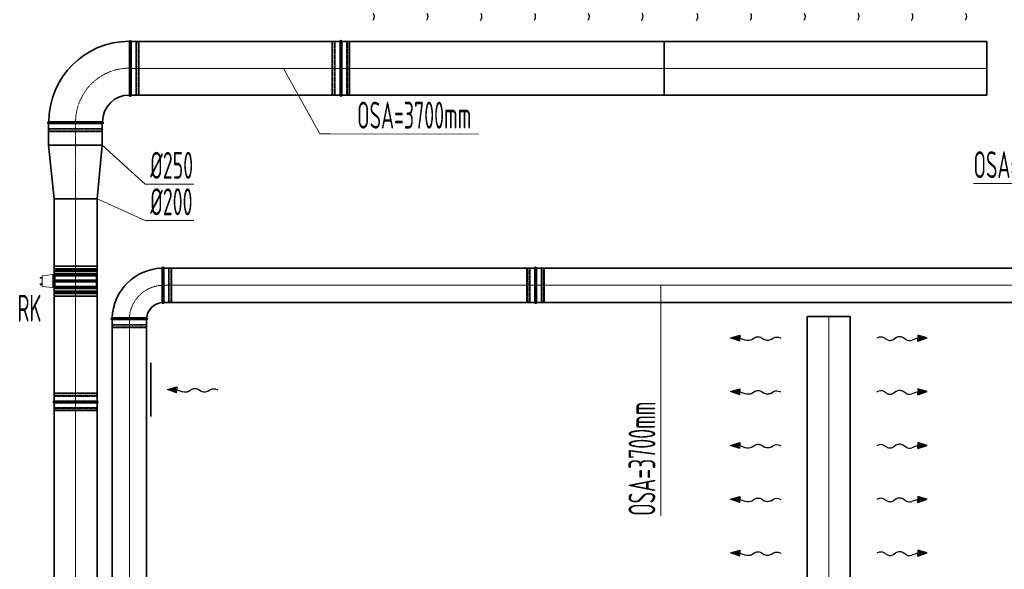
# Model space of a CAD drawing. Header units: millimetres. Extents: x -41335 to 3476, y 23470 to 47494.
# Tile 2 of 15: x -41335 to -36756, y 30901 to 33457. Entities that reach past the tile are written whole.
import ezdxf

# ---------------------------------------------------------------- set-up
doc = ezdxf.new("R2010")
doc.units = ezdxf.units.MM
doc.header["$LTSCALE"] = 0.03
doc.linetypes.add('ACAD_ISO02W100', pattern=[15, 12, -3])
doc.linetypes.add('ACAD_ISO10W100', pattern=[18, 12, -3, 0, -3])
for name, color, linetype, lineweight in [('VZT_01 SUP (PŘÍVOD) - OBRYS', 5, 'Continuous', 35), ('VZT_02 SUP (PŘÍVOD) - OSA', 5, 'ACAD_ISO10W100', 5), ('VZT_05 ETA (ODVOD) - OBRYS', 6, 'Continuous', 35), ('VZT_06 ETA (ODVOD) - OSA', 6, 'ACAD_ISO10W100', 5), ('VZT_40 REGULAČNÍ KLAPKY - OBRYS', 1, 'Continuous', 35), ('VZT_42 REGULAČNÍ KLAPKY - DETAIL', 8, 'Continuous', 5), ('VZT_KOTY - DIMENZE', 7, 'Continuous', 5), ('VZT_KOTY - POLOHA', 7, 'Continuous', 5), ('VZT_POPIS - OBECNE', 7, 'Continuous', 13)]:
    doc.layers.add(name, color=color, linetype=linetype, lineweight=lineweight)
for name, color, linetype, lineweight, plot in [('VZT_03 SUP (PŘÍVOD) - NETISK', 8, 'ACAD_ISO02W100', 5, False), ('VZT_07 ETA (ODVOD) - NETISK', 8, 'ACAD_ISO02W100', 5, False), ('VZT_43 REGULAČNÍ KLAPKY - NETISK', 8, 'ACAD_ISO02W100', 5, False)]:
    doc.layers.add(name, color=color, linetype=linetype, lineweight=lineweight, plot=plot)
doc.styles.add('VZT_POPIS', font='isocp.shx', dxfattribs={"width": 0.6, "height": 125})

# ---------------------------------------------------------------- blocks, each defined once
blk = doc.blocks.new('A$C6C573F1A')
at = {"layer": 'VZT_01 SUP (PŘÍVOD) - OBRYS'}
for p, q in [((24.6, 8), (-125.5, 8)), ((-124.5, 0), (124.5, 0))]:
    blk.add_line(p, q, dxfattribs=at)
for centre, start, end in [((-125.5, 4), 90, 270), ((124.5, 4), 270, 85.4188)]:
    blk.add_arc(centre, 4, start, end, dxfattribs=at)
blk.add_open_spline([(24.6, 8), (37.2, 8), (49.7, 8), (73.6, 8), (84.7, 8), (103.5, 8), (111.1, 8), (121.6, 8), (124.5, 8), (124.8, 8), (124.8, 8), (124.8, 8)], degree=3, knots=[157.533456, 157.533456, 157.533456, 157.533456, 195.393508, 195.393508, 234.551342, 234.551342, 273.721472, 273.721472, 312.806301, 312.806301, 315.294186, 315.294186, 315.294186, 315.294186], dxfattribs=at)
at = {"layer": 'VZT_03 SUP (PŘÍVOD) - NETISK', "ltscale": 0.4}
for p, q in [((-124.5, -22), (-124.5, 0)), ((123.5, -22), (123.5, 0)), ((-125.5, -26), (-125.5, -25.5)), ((-125.5, -33.5), (-125.5, -33)), ((-124.5, -38), (-124.5, -34)), ((123.5, -38), (-124.5, -38)), ((123.5, -22), (-123.5, -22)), ((-123.5, -25.5), (-123.5, -22)), ((124.5, -25.5), (-123.5, -25.5)), ((124.5, -26), (-123.5, -26)), ((-123.5, -33), (-123.5, -26)), ((124.5, -33), (-123.5, -33)), ((124.5, -33.5), (-123.5, -33.5)), ((-123.5, -34), (-123.5, -33.5)), ((123.5, -34), (-123.5, -34)), ((122.5, -25.5), (122.5, -22)), ((122.5, -33), (122.5, -26)), ((122.5, -34), (122.5, -33.5)), ((123.5, -38), (123.5, -34)), ((124.5, -26), (124.5, -25.5)), ((124.5, -33.5), (124.5, -33))]:
    blk.add_line(p, q, dxfattribs=at)

msp = doc.modelspace()

# ---------------------------------------------------------------- linework, layer by layer
for p, q in [((-39690.6, 33456.7), (-39692.5, 33453.6)), ((-39440.6, 33456.7), (-39442.5, 33453.6)), ((-39190.6, 33456.7), (-39192.5, 33453.6)), ((-38940.6, 33456.7), (-38942.5, 33453.6)), ((-38690.6, 33456.7), (-38692.5, 33453.6)), ((-38440.6, 33456.7), (-38442.5, 33453.6)), ((-38186.2, 33456.7), (-38188.1, 33453.6)), ((-37936.2, 33456.7), (-37938.1, 33453.6)), ((-37686.2, 33456.7), (-37688.1, 33453.6)), ((-37436.2, 33456.7), (-37438.1, 33453.6)), ((-37186.2, 33456.7), (-37188.1, 33453.6)), ((-36936.2, 33456.7), (-36938.1, 33453.6)), ((-37798.4, 31977.1), (-37795.3, 31975.3)), ((-37345.3, 31977.1), (-37348.4, 31975.3)), ((-40417, 31736.7), (-40413.9, 31734.8)), ((-37798.4, 31727.1), (-37795.3, 31725.3)), ((-37345.3, 31727.1), (-37348.4, 31725.3)), ((-37798.4, 31477.1), (-37795.3, 31475.3)), ((-37345.3, 31477.1), (-37348.4, 31475.3)), ((-37798.4, 31227.1), (-37795.3, 31225.3)), ((-37345.3, 31227.1), (-37348.4, 31225.3)), ((-37798.4, 30977.1), (-37795.3, 30975.3)), ((-37345.3, 30977.1), (-37348.4, 30975.3))]:
    msp.add_line(p, q)
at = {"color": 0, "lineweight": -2}
for p, q in [((-38028.9, 31977.1), (-37985.6, 31990.2)), ((-37986.2, 31962.3), (-38028.9, 31977.1)), ((-37986.2, 31962.3), (-37985.9, 31976.2)), ((-37985.6, 31990.2), (-37985.9, 31976.2)), ((-37985.9, 31976.2), (-37957.4, 31966.3)), ((-37931.9, 31968.3), (-37915.3, 31978.6)), ((-37884.4, 31977.9), (-37872.5, 31969.9)), ((-37841.5, 31969.2), (-37828.5, 31977.3)), ((-37302.1, 31969.2), (-37315.2, 31977.3)), ((-37259.3, 31977.9), (-37271.2, 31969.9)), ((-37211.7, 31968.3), (-37228.3, 31978.6)), ((-37157.7, 31976.2), (-37186.3, 31966.3)), ((-37114.7, 31977.1), (-37158, 31990.2)), ((-37158, 31990.2), (-37157.7, 31976.2)), ((-37157.4, 31962.3), (-37157.7, 31976.2)), ((-37157.4, 31962.3), (-37114.7, 31977.1)), ((-40647.5, 31736.7), (-40604.2, 31749.7)), ((-40604.8, 31721.8), (-40647.5, 31736.7)), ((-40604.8, 31721.8), (-40604.5, 31735.8)), ((-40604.2, 31749.7), (-40604.5, 31735.8)), ((-40604.5, 31735.8), (-40576, 31725.8)), ((-40550.5, 31727.9), (-40533.9, 31738.1)), ((-40503, 31737.5), (-40491.1, 31729.4)), ((-40460.1, 31728.8), (-40447.1, 31736.8)), ((-38028.9, 31727.1), (-37985.6, 31740.2)), ((-37985.6, 31740.2), (-37985.9, 31726.2)), ((-37114.7, 31727.1), (-37158, 31740.2)), ((-37158, 31740.2), (-37157.7, 31726.2)), ((-37986.2, 31712.3), (-38028.9, 31727.1)), ((-37986.2, 31712.3), (-37985.9, 31726.2)), ((-37985.9, 31726.2), (-37957.4, 31716.3)), ((-37931.9, 31718.3), (-37915.3, 31728.6)), ((-37884.4, 31727.9), (-37872.5, 31719.9)), ((-37841.5, 31719.2), (-37828.5, 31727.3)), ((-37302.1, 31719.2), (-37315.2, 31727.3)), ((-37259.3, 31727.9), (-37271.2, 31719.9)), ((-37211.7, 31718.3), (-37228.3, 31728.6)), ((-37157.7, 31726.2), (-37186.3, 31716.3)), ((-37157.4, 31712.3), (-37157.7, 31726.2)), ((-37157.4, 31712.3), (-37114.7, 31727.1)), ((-38028.9, 31477.1), (-37985.6, 31490.2)), ((-37986.2, 31462.3), (-38028.9, 31477.1)), ((-37986.2, 31462.3), (-37985.9, 31476.2)), ((-37985.6, 31490.2), (-37985.9, 31476.2)), ((-37985.9, 31476.2), (-37957.4, 31466.3)), ((-37931.9, 31468.3), (-37915.3, 31478.6)), ((-37884.4, 31477.9), (-37872.5, 31469.9)), ((-37841.5, 31469.2), (-37828.5, 31477.3)), ((-37302.1, 31469.2), (-37315.2, 31477.3)), ((-37259.3, 31477.9), (-37271.2, 31469.9)), ((-37211.7, 31468.3), (-37228.3, 31478.6)), ((-37157.7, 31476.2), (-37186.3, 31466.3)), ((-37114.7, 31477.1), (-37158, 31490.2)), ((-37158, 31490.2), (-37157.7, 31476.2)), ((-37157.4, 31462.3), (-37157.7, 31476.2)), ((-37157.4, 31462.3), (-37114.7, 31477.1)), ((-38028.9, 31227.1), (-37985.6, 31240.2)), ((-37985.6, 31240.2), (-37985.9, 31226.2)), ((-37114.7, 31227.1), (-37158, 31240.2)), ((-37158, 31240.2), (-37157.7, 31226.2)), ((-37986.2, 31212.3), (-38028.9, 31227.1)), ((-37986.2, 31212.3), (-37985.9, 31226.2)), ((-37985.9, 31226.2), (-37957.4, 31216.3)), ((-37931.9, 31218.3), (-37915.3, 31228.6)), ((-37884.4, 31227.9), (-37872.5, 31219.9)), ((-37841.5, 31219.2), (-37828.5, 31227.3)), ((-37302.1, 31219.2), (-37315.2, 31227.3)), ((-37259.3, 31227.9), (-37271.2, 31219.9)), ((-37211.7, 31218.3), (-37228.3, 31228.6)), ((-37157.7, 31226.2), (-37186.3, 31216.3)), ((-37157.4, 31212.3), (-37157.7, 31226.2)), ((-37157.4, 31212.3), (-37114.7, 31227.1)), ((-38028.9, 30977.1), (-37985.6, 30990.2)), ((-37986.2, 30962.3), (-38028.9, 30977.1)), ((-37986.2, 30962.3), (-37985.9, 30976.2)), ((-37985.6, 30990.2), (-37985.9, 30976.2)), ((-37985.9, 30976.2), (-37957.4, 30966.3)), ((-37931.9, 30968.3), (-37915.3, 30978.6)), ((-37884.4, 30977.9), (-37872.5, 30969.9)), ((-37841.5, 30969.2), (-37828.5, 30977.3)), ((-37302.1, 30969.2), (-37315.2, 30977.3)), ((-37259.3, 30977.9), (-37271.2, 30969.9)), ((-37211.7, 30968.3), (-37228.3, 30978.6)), ((-37157.7, 30976.2), (-37186.3, 30966.3)), ((-37114.7, 30977.1), (-37158, 30990.2)), ((-37158, 30990.2), (-37157.7, 30976.2)), ((-37157.4, 30962.3), (-37157.7, 30976.2)), ((-37157.4, 30962.3), (-37114.7, 30977.1))]:
    msp.add_line(p, q, dxfattribs=at)
at = {"color": 0, "lineweight": -2, "extrusion": (0, 0, -1)}
for centre, major_axis, start_param, end_param in [((-39700.2, 33471.6), (0.5, 21.5), 0.766537, 2.320574), ((-39450.2, 33471.6), (0.5, 21.5), 0.766537, 2.320574), ((-39200.2, 33471.6), (0.5, 21.5), 0.766537, 2.320574), ((-38950.2, 33471.6), (0.5, 21.5), 0.766537, 2.320574), ((-38700.2, 33471.6), (0.5, 21.5), 0.766537, 2.320574), ((-38450.2, 33471.6), (0.5, 21.5), 0.766537, 2.320574), ((-38195.7, 33471.6), (0.5, 21.5), 0.766537, 2.320574), ((-37945.7, 33471.6), (0.5, 21.5), 0.766537, 2.320574), ((-37695.7, 33471.6), (0.5, 21.5), 0.766537, 2.320574), ((-37445.7, 33471.6), (0.5, 21.5), 0.766537, 2.320574), ((-37195.7, 33471.6), (0.5, 21.5), 0.766537, 2.320574), ((-36945.7, 33471.6), (0.5, 21.5), 0.766537, 2.320574), ((-37947.2, 31978), (-21.5, 0.5), 3.908129, 5.191299), ((-37900.1, 31968.9), (-21.5, 0.5), 0.766537, 2.375056), ((-37856.8, 31978.9), (-21.5, 0.5), 3.908129, 5.516649), ((-37813.2, 31967.6), (-21.5, 0.5), 0.766537, 2.320574), ((-40518.7, 31728.5), (-21.5, 0.5), 0.766537, 2.375056), ((-40431.8, 31727.2), (-21.5, 0.5), 0.766537, 2.320574), ((-37900.1, 31718.9), (-21.5, 0.5), 0.766537, 2.375056), ((-40565.8, 31737.5), (-21.5, 0.5), 3.908129, 5.191299), ((-40475.4, 31738.4), (-21.5, 0.5), 3.908129, 5.516649), ((-37947.2, 31728), (-21.5, 0.5), 3.908129, 5.191299), ((-37856.8, 31728.9), (-21.5, 0.5), 3.908129, 5.516649), ((-37813.2, 31717.6), (-21.5, 0.5), 0.766537, 2.320574), ((-37947.2, 31478), (-21.5, 0.5), 3.908129, 5.191299), ((-37900.1, 31468.9), (-21.5, 0.5), 0.766537, 2.375056), ((-37856.8, 31478.9), (-21.5, 0.5), 3.908129, 5.516649), ((-37813.2, 31467.6), (-21.5, 0.5), 0.766537, 2.320574), ((-37900.1, 31218.9), (-21.5, 0.5), 0.766537, 2.375056), ((-37813.2, 31217.6), (-21.5, 0.5), 0.766537, 2.320574), ((-37947.2, 31228), (-21.5, 0.5), 3.908129, 5.191299), ((-37856.8, 31228.9), (-21.5, 0.5), 3.908129, 5.516649), ((-37947.2, 30978), (-21.5, 0.5), 3.908129, 5.191299), ((-37900.1, 30968.9), (-21.5, 0.5), 0.766537, 2.375056), ((-37856.8, 30978.9), (-21.5, 0.5), 3.908129, 5.516649), ((-37813.2, 30967.6), (-21.5, 0.5), 0.766537, 2.320574)]:
    msp.add_ellipse(centre, major_axis=major_axis, ratio=0.625, start_param=start_param, end_param=end_param, dxfattribs=at)
at = {"color": 0, "lineweight": -2}
for centre, start_param, end_param in [((-37330.4, 31967.6), 0.766537, 2.320574), ((-37286.8, 31978.9), 3.908129, 5.516649), ((-37243.6, 31968.9), 0.766537, 2.375056), ((-37196.4, 31978), 3.908129, 5.191299), ((-37243.6, 31718.9), 0.766537, 2.375056), ((-37330.4, 31717.6), 0.766537, 2.320574), ((-37286.8, 31728.9), 3.908129, 5.516649), ((-37196.4, 31728), 3.908129, 5.191299), ((-37330.4, 31467.6), 0.766537, 2.320574), ((-37286.8, 31478.9), 3.908129, 5.516649), ((-37243.6, 31468.9), 0.766537, 2.375056), ((-37196.4, 31478), 3.908129, 5.191299), ((-37330.4, 31217.6), 0.766537, 2.320574), ((-37243.6, 31218.9), 0.766537, 2.375056), ((-37286.8, 31228.9), 3.908129, 5.516649), ((-37196.4, 31228), 3.908129, 5.191299), ((-37330.4, 30967.6), 0.766537, 2.320574), ((-37286.8, 30978.9), 3.908129, 5.516649), ((-37243.6, 30968.9), 0.766537, 2.375056), ((-37196.4, 30978), 3.908129, 5.191299)]:
    msp.add_ellipse(centre, major_axis=(21.5, 0.5), ratio=0.625, start_param=start_param, end_param=end_param, dxfattribs=at)
for points in [[(-37986.2, 31962.3), (-37985.6, 31990.2), (-38028.9, 31977.1)], [(-37157.4, 31962.3), (-37158, 31990.2), (-37114.7, 31977.1)], [(-40604.8, 31721.8), (-40604.2, 31749.7), (-40647.5, 31736.7)], [(-37986.2, 31712.3), (-37985.6, 31740.2), (-38028.9, 31727.1)], [(-37157.4, 31712.3), (-37158, 31740.2), (-37114.7, 31727.1)], [(-37986.2, 31462.3), (-37985.6, 31490.2), (-38028.9, 31477.1)], [(-37157.4, 31462.3), (-37158, 31490.2), (-37114.7, 31477.1)], [(-37986.2, 31212.3), (-37985.6, 31240.2), (-38028.9, 31227.1)], [(-37157.4, 31212.3), (-37158, 31240.2), (-37114.7, 31227.1)], [(-37986.2, 30962.3), (-37985.6, 30990.2), (-38028.9, 30977.1)], [(-37157.4, 30962.3), (-37158, 30990.2), (-37114.7, 30977.1)]]:
    msp.add_solid(points, dxfattribs=at)
at = {"layer": 'VZT_01 SUP (PŘÍVOD) - OBRYS', "lineweight": 35, "ltscale": 0.03}
for p, q in [((-40824.7, 33106.3), (-40824.7, 33356.3)), ((-41200.3, 32873.3), (-41200.3, 32973.3)), ((-41200.3, 32973.3), (-41199.3, 32973.3)), ((-40949.7, 32981.3), (-41199.7, 32981.3)), ((-40951.3, 32973.3), (-40952.3, 32973.3)), ((-40951.3, 32873.3), (-40951.3, 32973.3)), ((-41200.3, 32873.3), (-40951.3, 32873.3)), ((-41174.8, 32623.3), (-41200.3, 32873.3)), ((-40974.8, 32623.3), (-40951.3, 32873.3)), ((-41174.8, 32623.3), (-40974.8, 32623.3))]:
    msp.add_line(p, q, dxfattribs=at)
at = {"layer": 'VZT_01 SUP (PŘÍVOD) - OBRYS'}
for p, q in [((-39844.8, 33354.7), (-39844.8, 33105.7)), ((-39836.8, 33354.7), (-39836.8, 33105.7)), ((-38336.8, 33105.2), (-38336.8, 33355.2)), ((-36836.8, 33105.2), (-36836.8, 33355.2)), ((-37471.8, 32076.5), (-37671.8, 32076.5)), ((-41174.8, 31683.2), (-40974.8, 31683.2)), ((-41174.8, 31675.2), (-40974.8, 31675.2))]:
    msp.add_line(p, q, dxfattribs=at)
for points in [[(-39844.8, 33355.2), (-40816.7, 33355.2)], [(-36836.8, 33355.2), (-39836.8, 33355.2)], [(-39844.8, 33105.2), (-40816.7, 33105.2)], [(-36836.8, 33105.2), (-39836.8, 33105.2)], [(-41174.8, 32623.3), (-41174.8, 31683.2)], [(-41174.8, 32623.3), (-41174.8, 31683.2)], [(-40974.8, 32623.3), (-40974.8, 31683.2)], [(-40974.8, 32623.3), (-40974.8, 31683.2)], [(-37671.8, 32076.5), (-37671.8, 29076.5)], [(-37471.8, 32076.5), (-37471.8, 29076.5)], [(-41174.8, 31675.2), (-41174.8, 28675.2)], [(-40974.8, 31675.2), (-40974.8, 28675.2)]]:
    msp.add_lwpolyline(points, dxfattribs=at)
at = {"layer": 'VZT_01 SUP (PŘÍVOD) - OBRYS', "lineweight": 35, "ltscale": 0.03}
for radius in [375, 125]:
    msp.add_arc((-40824.7, 32981.3), radius, 90, 180, dxfattribs=at)
at = {"layer": 'VZT_01 SUP (PŘÍVOD) - OBRYS'}
for centre, start, end in [((-39840.8, 33355.7), 0, 180), ((-39840.8, 33105.7), 180, 0), ((-41174.8, 31679.2), 90, 270), ((-40974.8, 31679.2), 270, 90)]:
    msp.add_arc(centre, 4, start, end, dxfattribs=at)
at = {"layer": 'VZT_02 SUP (PŘÍVOD) - OSA', "ltscale": 0.3}
msp.add_line((-41074.8, 32981.3), (-41074.8, 32623.3), dxfattribs=at)
at = {"layer": 'VZT_02 SUP (PŘÍVOD) - OSA', "ltscale": 5}
for points in [[(-40816.7, 33230.2), (-39844.8, 33230.2)], [(-39836.8, 33230.2), (-36836.8, 33230.2)], [(-41074.8, 31683.2), (-41074.8, 32623.3)], [(-41074.8, 31683.2), (-41074.8, 32623.3)], [(-37571.8, 29076.5), (-37571.8, 32076.5)], [(-41074.8, 28675.2), (-41074.8, 31675.2)]]:
    msp.add_lwpolyline(points, dxfattribs=at)
at = {"layer": 'VZT_02 SUP (PŘÍVOD) - OSA', "elevation": 0}
for points in [[(-39836.8, 33230.2), (-39844.8, 33230.2)], [(-41074.8, 31683.2), (-41074.8, 31675.2)]]:
    msp.add_lwpolyline(points, dxfattribs=at)
at = {"layer": 'VZT_02 SUP (PŘÍVOD) - OSA', "ltscale": 0.3}
msp.add_arc((-40824.7, 32981.3), 250, 90, 180, dxfattribs=at)
at = {"layer": 'VZT_03 SUP (PŘÍVOD) - NETISK', "ltscale": 0.4}
for p, q in [((-39882.8, 33354.7), (-39882.8, 33106.7)), ((-39878.8, 33354.7), (-39882.8, 33354.7)), ((-39878.8, 33353.7), (-39878.8, 33106.7)), ((-39878.3, 33353.7), (-39878.8, 33353.7)), ((-39877.8, 33355.7), (-39878.3, 33355.7)), ((-39878.3, 33353.7), (-39878.3, 33105.7)), ((-39877.8, 33353.7), (-39877.8, 33105.7)), ((-39870.8, 33353.7), (-39877.8, 33353.7)), ((-39870.3, 33355.7), (-39870.8, 33355.7)), ((-39870.8, 33353.7), (-39870.8, 33105.7)), ((-39870.3, 33353.7), (-39870.3, 33105.7)), ((-39866.8, 33353.7), (-39870.3, 33353.7)), ((-39844.8, 33354.7), (-39866.8, 33354.7)), ((-39866.8, 33353.7), (-39866.8, 33106.7)), ((-39814.8, 33354.7), (-39836.8, 33354.7)), ((-39814.8, 33353.7), (-39814.8, 33106.7)), ((-39811.3, 33353.7), (-39814.8, 33353.7)), ((-39810.8, 33355.7), (-39811.3, 33355.7)), ((-39811.3, 33353.7), (-39811.3, 33105.7)), ((-39810.8, 33353.7), (-39810.8, 33105.7)), ((-39803.8, 33353.7), (-39810.8, 33353.7)), ((-39803.3, 33355.7), (-39803.8, 33355.7)), ((-39803.8, 33353.7), (-39803.8, 33105.7)), ((-39803.3, 33353.7), (-39803.3, 33105.7)), ((-39802.8, 33353.7), (-39803.3, 33353.7)), ((-39798.8, 33354.7), (-39802.8, 33354.7)), ((-39802.8, 33353.7), (-39802.8, 33106.7)), ((-39798.8, 33354.7), (-39798.8, 33106.7)), ((-39878.8, 33106.7), (-39882.8, 33106.7)), ((-39878.3, 33107.7), (-39878.8, 33107.7)), ((-39870.8, 33107.7), (-39877.8, 33107.7)), ((-39866.8, 33107.7), (-39870.3, 33107.7)), ((-39844.8, 33106.7), (-39866.8, 33106.7)), ((-39814.8, 33106.7), (-39836.8, 33106.7)), ((-39811.3, 33107.7), (-39814.8, 33107.7)), ((-39803.8, 33107.7), (-39810.8, 33107.7)), ((-39802.8, 33107.7), (-39803.3, 33107.7)), ((-39798.8, 33106.7), (-39802.8, 33106.7)), ((-39877.8, 33105.7), (-39878.3, 33105.7)), ((-39870.3, 33105.7), (-39870.8, 33105.7)), ((-39810.8, 33105.7), (-39811.3, 33105.7)), ((-39803.3, 33105.7), (-39803.8, 33105.7)), ((-41174.8, 31716.7), (-40974.8, 31716.7)), ((-41174.8, 31716.7), (-41174.8, 31716.2)), ((-41174.8, 31716.2), (-40974.8, 31716.2)), ((-41174.8, 31709.2), (-40974.8, 31709.2)), ((-41174.8, 31709.2), (-41174.8, 31708.7)), ((-41174.8, 31708.7), (-40974.8, 31708.7)), ((-41173.8, 31721.2), (-40975.8, 31721.2)), ((-41173.8, 31721.2), (-41173.8, 31717.2)), ((-41173.8, 31717.2), (-40975.8, 31717.2)), ((-41173.8, 31705.2), (-40975.8, 31705.2)), ((-41173.8, 31705.2), (-41173.8, 31683.2)), ((-41172.8, 31717.2), (-41172.8, 31716.7)), ((-41172.8, 31716.2), (-41172.8, 31709.2)), ((-41172.8, 31708.7), (-41172.8, 31705.2)), ((-40976.8, 31717.2), (-40976.8, 31716.7)), ((-40976.8, 31716.2), (-40976.8, 31709.2)), ((-40976.8, 31708.7), (-40976.8, 31705.2)), ((-40975.8, 31721.2), (-40975.8, 31717.2)), ((-40975.8, 31705.2), (-40975.8, 31683.2)), ((-40974.8, 31716.7), (-40974.8, 31716.2)), ((-40974.8, 31709.2), (-40974.8, 31708.7)), ((-41174.8, 31649.7), (-40974.8, 31649.7)), ((-41174.8, 31649.7), (-41174.8, 31649.2)), ((-41174.8, 31649.2), (-40974.8, 31649.2)), ((-41174.8, 31642.2), (-40974.8, 31642.2)), ((-41174.8, 31642.2), (-41174.8, 31641.7)), ((-41174.8, 31641.7), (-40974.8, 31641.7)), ((-41173.8, 31675.2), (-41173.8, 31653.2)), ((-41173.8, 31653.2), (-40975.8, 31653.2)), ((-41173.8, 31641.2), (-40975.8, 31641.2)), ((-41173.8, 31641.2), (-41173.8, 31637.2)), ((-41172.8, 31653.2), (-41172.8, 31649.7)), ((-41172.8, 31649.2), (-41172.8, 31642.2)), ((-41172.8, 31641.7), (-41172.8, 31641.2)), ((-40976.8, 31653.2), (-40976.8, 31649.7)), ((-40976.8, 31649.2), (-40976.8, 31642.2)), ((-40976.8, 31641.7), (-40976.8, 31641.2)), ((-40975.8, 31675.2), (-40975.8, 31653.2)), ((-40975.8, 31641.2), (-40975.8, 31637.2)), ((-40974.8, 31649.7), (-40974.8, 31649.2)), ((-40974.8, 31642.2), (-40974.8, 31641.7)), ((-41173.8, 31637.2), (-40975.8, 31637.2))]:
    msp.add_line(p, q, dxfattribs=at)
at = {"layer": 'VZT_05 ETA (ODVOD) - OBRYS'}
for p, q in [((-40672.8, 32221.8), (-40672.8, 32301.9)), ((-40664.8, 32141.9), (-40664.8, 32301.9)), ((-38939.3, 32141.9), (-38939.3, 32301.9)), ((-38931.3, 32141.9), (-38931.3, 32301.9)), ((-40824.7, 32069.9), (-40904.8, 32069.9)), ((-40904.8, 32061.9), (-40744.8, 32061.9)), ((-40724.8, 31861.7), (-40724.8, 31611.7))]:
    msp.add_line(p, q, dxfattribs=at)
for points in [[(-38939.3, 32301.9), (-40664.8, 32301.9)], [(-35931.3, 32301.9), (-38931.3, 32301.9)], [(-38939.3, 32141.9), (-40664.8, 32141.9)], [(-35931.3, 32141.9), (-38931.3, 32141.9)], [(-40904.8, 29061.9), (-40904.8, 32061.9)], [(-40744.8, 29061.9), (-40744.8, 32061.9)]]:
    msp.add_lwpolyline(points, dxfattribs=at)
for centre, radius, start, end in [((-40664.8, 32061.9), 240, 91.9102, 178.0898), ((-40668.8, 32301.9), 4, 0, 180), ((-38935.3, 32301.9), 4, 0, 180), ((-40664.8, 32061.9), 80, 95.7248, 174.2752), ((-40668.8, 32141.9), 4, 185.7248, 0), ((-38935.3, 32141.9), 4, 180, 0), ((-40904.8, 32065.9), 4, 90, 270), ((-40744.8, 32065.9), 4, 270, 84.2752)]:
    msp.add_arc(centre, radius, start, end, dxfattribs=at)
for points, knots in [([(-40672.8, 32141.5), (-40672.8, 32141.5), (-40672.8, 32143.3), (-40672.8, 32150.4), (-40672.8, 32156), (-40672.8, 32170.2), (-40672.8, 32178.8), (-40672.8, 32197.8), (-40672.8, 32208), (-40672.8, 32219.6), (-40672.8, 32220.7), (-40672.8, 32221.8)], [252.303842, 252.303842, 252.303842, 252.303842, 281.459213, 281.459213, 312.599223, 312.599223, 343.921708, 343.921708, 375.291286, 375.291286, 378.595621, 378.595621, 378.595621, 378.595621]), ([(-40824.7, 32069.9), (-40814.6, 32069.9), (-40804.6, 32069.9), (-40785.5, 32069.9), (-40776.6, 32069.9), (-40761.5, 32069.9), (-40755.4, 32069.9), (-40747, 32069.9), (-40744.7, 32069.9), (-40744.4, 32069.9), (-40744.4, 32069.9), (-40744.4, 32069.9)], [126.0101, 126.0101, 126.0101, 126.0101, 156.346991, 156.346991, 187.715318, 187.715318, 219.098612, 219.098612, 250.374979, 250.374979, 252.303842, 252.303842, 252.303842, 252.303842])]:
    msp.add_open_spline(points, degree=3, knots=knots, dxfattribs=at)
at = {"layer": 'VZT_06 ETA (ODVOD) - OSA', "ltscale": 0.3}
msp.add_lwpolyline([(-40664.8, 32221.9), (-40664.8, 32221.9, 0.414214), (-40824.8, 32061.9), (-40824.8, 32061.9)], format="xyb", dxfattribs=at)
at = {"layer": 'VZT_06 ETA (ODVOD) - OSA', "ltscale": 5}
for points in [[(-40664.8, 32221.9), (-38939.3, 32221.9)], [(-38931.3, 32221.9), (-35931.3, 32221.9)], [(-40824.8, 32061.9), (-40824.8, 29061.9)]]:
    msp.add_lwpolyline(points, dxfattribs=at)
at = {"layer": 'VZT_06 ETA (ODVOD) - OSA'}
msp.add_lwpolyline([(-38931.3, 32221.9), (-38939.3, 32221.9)], dxfattribs=at)
at = {"layer": 'VZT_07 ETA (ODVOD) - NETISK', "ltscale": 0.4}
for p, q in [((-40664.8, 32300.9), (-40642.8, 32300.9)), ((-40642.8, 32142.9), (-40642.8, 32300.9)), ((-40642.8, 32299.9), (-40639.3, 32299.9)), ((-40639.3, 32141.9), (-40639.3, 32301.9)), ((-40639.3, 32301.9), (-40638.8, 32301.9)), ((-40638.8, 32141.9), (-40638.8, 32301.9)), ((-40638.8, 32299.9), (-40631.8, 32299.9)), ((-40631.8, 32141.9), (-40631.8, 32301.9)), ((-40631.8, 32301.9), (-40631.3, 32301.9)), ((-40631.3, 32141.9), (-40631.3, 32301.9)), ((-40631.3, 32299.9), (-40630.8, 32299.9)), ((-40630.8, 32142.9), (-40630.8, 32300.9)), ((-40630.8, 32300.9), (-40626.8, 32300.9)), ((-40626.8, 32142.9), (-40626.8, 32300.9)), ((-38977.3, 32142.9), (-38977.3, 32300.9)), ((-38977.3, 32300.9), (-38973.3, 32300.9)), ((-38973.3, 32142.9), (-38973.3, 32300.9)), ((-38973.3, 32299.9), (-38972.8, 32299.9)), ((-38972.8, 32141.9), (-38972.8, 32301.9)), ((-38972.8, 32301.9), (-38972.3, 32301.9)), ((-38972.3, 32141.9), (-38972.3, 32301.9)), ((-38972.3, 32299.9), (-38965.3, 32299.9)), ((-38965.3, 32141.9), (-38965.3, 32301.9)), ((-38965.3, 32301.9), (-38964.8, 32301.9)), ((-38964.8, 32141.9), (-38964.8, 32301.9)), ((-38964.8, 32299.9), (-38961.3, 32299.9)), ((-38961.3, 32142.9), (-38961.3, 32300.9)), ((-38961.3, 32300.9), (-38939.3, 32300.9)), ((-38931.3, 32300.9), (-38909.3, 32300.9)), ((-38909.3, 32142.9), (-38909.3, 32300.9)), ((-38909.3, 32299.9), (-38905.8, 32299.9)), ((-38905.8, 32141.9), (-38905.8, 32301.9)), ((-38905.8, 32301.9), (-38905.3, 32301.9)), ((-38905.3, 32141.9), (-38905.3, 32301.9)), ((-38905.3, 32299.9), (-38898.3, 32299.9)), ((-38898.3, 32141.9), (-38898.3, 32301.9)), ((-38898.3, 32301.9), (-38897.8, 32301.9)), ((-38897.8, 32141.9), (-38897.8, 32301.9)), ((-38897.8, 32299.9), (-38897.3, 32299.9)), ((-38897.3, 32142.9), (-38897.3, 32300.9)), ((-38897.3, 32300.9), (-38893.3, 32300.9)), ((-38893.3, 32142.9), (-38893.3, 32300.9)), ((-40664.8, 32142.9), (-40642.8, 32142.9)), ((-40642.8, 32143.9), (-40639.3, 32143.9)), ((-40639.3, 32141.9), (-40638.8, 32141.9)), ((-40638.8, 32143.9), (-40631.8, 32143.9)), ((-40631.8, 32141.9), (-40631.3, 32141.9)), ((-40631.3, 32143.9), (-40630.8, 32143.9)), ((-40630.8, 32142.9), (-40626.8, 32142.9)), ((-38977.3, 32142.9), (-38973.3, 32142.9)), ((-38973.3, 32143.9), (-38972.8, 32143.9)), ((-38972.8, 32141.9), (-38972.3, 32141.9)), ((-38972.3, 32143.9), (-38965.3, 32143.9)), ((-38965.3, 32141.9), (-38964.8, 32141.9)), ((-38964.8, 32143.9), (-38961.3, 32143.9)), ((-38961.3, 32142.9), (-38939.3, 32142.9)), ((-38931.3, 32142.9), (-38909.3, 32142.9)), ((-38909.3, 32143.9), (-38905.8, 32143.9)), ((-38905.8, 32141.9), (-38905.3, 32141.9)), ((-38905.3, 32143.9), (-38898.3, 32143.9)), ((-38898.3, 32141.9), (-38897.8, 32141.9)), ((-38897.8, 32143.9), (-38897.3, 32143.9)), ((-38897.3, 32142.9), (-38893.3, 32142.9)), ((-40903.8, 32039.9), (-40903.8, 32061.9)), ((-40745.8, 32039.9), (-40745.8, 32061.9)), ((-40744.8, 32036.4), (-40904.8, 32036.4)), ((-40904.8, 32035.9), (-40904.8, 32036.4)), ((-40744.8, 32035.9), (-40904.8, 32035.9)), ((-40744.8, 32028.9), (-40904.8, 32028.9)), ((-40904.8, 32028.4), (-40904.8, 32028.9)), ((-40744.8, 32028.4), (-40904.8, 32028.4)), ((-40745.8, 32039.9), (-40903.8, 32039.9)), ((-40745.8, 32027.9), (-40903.8, 32027.9)), ((-40903.8, 32023.9), (-40903.8, 32027.9)), ((-40745.8, 32023.9), (-40903.8, 32023.9)), ((-40902.8, 32036.4), (-40902.8, 32039.9)), ((-40902.8, 32028.9), (-40902.8, 32035.9)), ((-40902.8, 32027.9), (-40902.8, 32028.4)), ((-40746.8, 32036.4), (-40746.8, 32039.9)), ((-40746.8, 32028.9), (-40746.8, 32035.9)), ((-40746.8, 32027.9), (-40746.8, 32028.4)), ((-40745.8, 32023.9), (-40745.8, 32027.9)), ((-40744.8, 32035.9), (-40744.8, 32036.4)), ((-40744.8, 32028.4), (-40744.8, 32028.9))]:
    msp.add_line(p, q, dxfattribs=at)
at = {"layer": 'VZT_40 REGULAČNÍ KLAPKY - OBRYS'}
for p, q in [((-41174.3, 32276.2), (-41175.8, 32273.2)), ((-41175.8, 32269.2), (-41175.8, 32273.2)), ((-41175.8, 32273.2), (-40973.8, 32273.2)), ((-41171.8, 32266.2), (-41175.8, 32269.2)), ((-41175.8, 32269.2), (-40973.8, 32269.2)), ((-41171.8, 32245.2), (-41174.8, 32243.2)), ((-41174.8, 32243.2), (-41174.8, 32239.2)), ((-40974.8, 32243.2), (-41174.8, 32243.2)), ((-40974.8, 32239.2), (-41174.8, 32239.2)), ((-41171.8, 32237.2), (-41174.8, 32239.2)), ((-40975.3, 32276.2), (-41174.3, 32276.2)), ((-41171.8, 32245.2), (-41171.8, 32266.2)), ((-41171.8, 32266.2), (-40977.8, 32266.2)), ((-40977.8, 32245.2), (-41171.8, 32245.2)), ((-41171.8, 32237.2), (-40977.8, 32237.2)), ((-41171.8, 32237.2), (-41171.8, 32216.2)), ((-40977.8, 32266.2), (-40973.8, 32269.2)), ((-40977.8, 32245.2), (-40977.8, 32266.2)), ((-40977.8, 32245.2), (-40974.8, 32243.2)), ((-40977.8, 32237.2), (-40974.8, 32239.2)), ((-40977.8, 32237.2), (-40977.8, 32216.2)), ((-40975.3, 32276.2), (-40973.8, 32273.2)), ((-40974.8, 32243.2), (-40974.8, 32239.2)), ((-40973.8, 32269.2), (-40973.8, 32273.2)), ((-41171.8, 32216.2), (-41175.8, 32213.2)), ((-40973.8, 32213.2), (-41175.8, 32213.2)), ((-41175.8, 32213.2), (-41175.8, 32209.2)), ((-40973.8, 32209.2), (-41175.8, 32209.2)), ((-41174.3, 32206.2), (-41175.8, 32209.2)), ((-41174.3, 32206.2), (-40975.3, 32206.2)), ((-40977.8, 32216.2), (-41171.8, 32216.2)), ((-40977.8, 32216.2), (-40973.8, 32213.2)), ((-40975.3, 32206.2), (-40973.8, 32209.2)), ((-40973.8, 32213.2), (-40973.8, 32209.2))]:
    msp.add_line(p, q, dxfattribs=at)
at = {"layer": 'VZT_42 REGULAČNÍ KLAPKY - DETAIL'}
for p, q in [((-41230.3, 32258.4), (-41239.9, 32258.2)), ((-41239.9, 32254.2), (-41239.9, 32258.2)), ((-41230.3, 32253.9), (-41239.9, 32254.2)), ((-41180.3, 32271.2), (-41230.3, 32266.2)), ((-41230.3, 32216.2), (-41230.3, 32266.2)), ((-41180.3, 32211.2), (-41180.3, 32271.2)), ((-41179.9, 32259.7), (-41180.3, 32259.7)), ((-41179.9, 32252.7), (-41180.3, 32252.7)), ((-41179.9, 32252.7), (-41179.9, 32259.7)), ((-41179.8, 32261.2), (-41179.8, 32221.2)), ((-41175.8, 32261.2), (-41179.8, 32261.2)), ((-41175.8, 32221.2), (-41175.8, 32261.2)), ((-41230.3, 32228.4), (-41239.9, 32228.2)), ((-41239.9, 32224.2), (-41239.9, 32228.2)), ((-41230.3, 32223.9), (-41239.9, 32224.2)), ((-41180.3, 32211.2), (-41230.3, 32216.2)), ((-41179.9, 32229.7), (-41180.3, 32229.7)), ((-41179.9, 32222.7), (-41180.3, 32222.7)), ((-41179.9, 32222.7), (-41179.9, 32229.7)), ((-41179.8, 32221.2), (-41175.8, 32221.2))]:
    msp.add_line(p, q, dxfattribs=at)
at = {"layer": 'VZT_43 REGULAČNÍ KLAPKY - NETISK'}
for p, q in [((-41171.8, 32295.2), (-41177.8, 32294.2)), ((-41171.8, 32293.2), (-41177.8, 32294.2)), ((-41177.8, 32294.2), (-40971.8, 32294.2)), ((-41173.3, 32312.2), (-41174.3, 32309.2)), ((-41174.3, 32300.2), (-41174.3, 32309.2)), ((-41174.3, 32309.2), (-40975.3, 32309.2)), ((-41171.8, 32298.2), (-41174.3, 32300.2)), ((-41174.3, 32300.2), (-40975.3, 32300.2)), ((-41171.8, 32288.2), (-41174.3, 32286.2)), ((-41174.3, 32276.2), (-41174.3, 32286.2)), ((-41174.3, 32286.2), (-40975.3, 32286.2)), ((-40976.3, 32312.2), (-41173.3, 32312.2)), ((-41171.8, 32295.2), (-41171.8, 32298.2)), ((-41171.8, 32298.2), (-40977.8, 32298.2)), ((-40977.8, 32295.2), (-41171.8, 32295.2)), ((-41171.8, 32293.2), (-40977.8, 32293.2)), ((-41171.8, 32288.2), (-41171.8, 32293.2)), ((-40977.8, 32288.2), (-41171.8, 32288.2)), ((-40977.8, 32298.2), (-40975.3, 32300.2)), ((-40977.8, 32295.2), (-40977.8, 32298.2)), ((-40977.8, 32295.2), (-40971.8, 32294.2)), ((-40977.8, 32293.2), (-40971.8, 32294.2)), ((-40977.8, 32288.2), (-40977.8, 32293.2)), ((-40977.8, 32288.2), (-40975.3, 32286.2)), ((-40976.3, 32312.2), (-40975.3, 32309.2)), ((-40975.3, 32300.2), (-40975.3, 32309.2)), ((-40975.3, 32276.2), (-40975.3, 32286.2)), ((-41174.3, 32206.2), (-41174.3, 32196.2)), ((-40975.3, 32196.2), (-41174.3, 32196.2)), ((-41171.8, 32194.2), (-41174.3, 32196.2)), ((-41171.8, 32194.2), (-40977.8, 32194.2)), ((-41171.8, 32194.2), (-41171.8, 32189.2)), ((-40977.8, 32194.2), (-40975.3, 32196.2)), ((-40977.8, 32194.2), (-40977.8, 32189.2)), ((-40975.3, 32206.2), (-40975.3, 32196.2)), ((-41171.8, 32189.2), (-41177.8, 32188.2)), ((-40971.8, 32188.2), (-41177.8, 32188.2)), ((-41171.8, 32187.2), (-41177.8, 32188.2)), ((-41171.8, 32184.2), (-41174.3, 32182.2)), ((-40975.3, 32182.2), (-41174.3, 32182.2)), ((-41174.3, 32182.2), (-41174.3, 32173.2)), ((-40975.3, 32173.2), (-41174.3, 32173.2)), ((-41173.3, 32170.2), (-41174.3, 32173.2)), ((-41173.3, 32170.2), (-40976.3, 32170.2)), ((-40977.8, 32189.2), (-41171.8, 32189.2)), ((-41171.8, 32187.2), (-40977.8, 32187.2)), ((-41171.8, 32187.2), (-41171.8, 32184.2)), ((-40977.8, 32184.2), (-41171.8, 32184.2)), ((-40977.8, 32189.2), (-40971.8, 32188.2)), ((-40977.8, 32187.2), (-40971.8, 32188.2)), ((-40977.8, 32187.2), (-40977.8, 32184.2)), ((-40977.8, 32184.2), (-40975.3, 32182.2)), ((-40976.3, 32170.2), (-40975.3, 32173.2)), ((-40975.3, 32182.2), (-40975.3, 32173.2))]:
    msp.add_line(p, q, dxfattribs=at)
at = {"layer": 'VZT_KOTY - DIMENZE', "linetype": 'ByBlock'}
for p, q in [((-40751.6, 32691.9), (-40730.1, 32691.9)), ((-40751.6, 32522.4), (-40730.1, 32522.4))]:
    msp.add_line(p, q, dxfattribs=at)
for points in [[(-40951.3, 32873.3), (-40751.6, 32691.9)], [(-40730.1, 32691.9), (-40525.1, 32691.9)], [(-40974.8, 32623.3), (-40751.6, 32522.4)], [(-40730.1, 32522.4), (-40525.1, 32522.4)]]:
    msp.add_lwpolyline(points, dxfattribs=at)
at = {"layer": 'VZT_KOTY - POLOHA'}
for p, q in [((-39938.3, 32925.2), (-39890.6, 32925.2)), ((-38353.3, 31887.4), (-38353.3, 31839.8))]:
    msp.add_line(p, q, dxfattribs=at)
for points in [[(-40107.4, 33230.2), (-39938.3, 32925.2)], [(-39890.6, 32925.2), (-39200.4, 32925.1)], [(-36898.9, 32694.9), (-36208.7, 32694.8)], [(-38353.3, 32221.7), (-38353.3, 31887.4)], [(-38353.3, 31149.6), (-38353.3, 31839.8)]]:
    msp.add_lwpolyline(points, dxfattribs=at)

# ---------------------------------------------------------------- block references
at = {"layer": 'VZT_01 SUP (PŘÍVOD) - OBRYS', "lineweight": 35, "ltscale": 0.03, "rotation": 90}
msp.add_blockref('A$C6C573F1A', (-40816.7, 33230.2), dxfattribs=at)
at = {"layer": 'VZT_01 SUP (PŘÍVOD) - OBRYS', "lineweight": 35, "ltscale": 0.03}
msp.add_blockref('A$C6C573F1A', (-41074.8, 32973.3), dxfattribs=at)

# ---------------------------------------------------------------- texts
at = {"layer": 'VZT_KOTY - DIMENZE', "char_height": 125, "attachment_point": 1, "rotation": 359.9995, "line_spacing_factor": 0.8, "style": 'VZT_POPIS'}
for s, insert in [('%%C250', (-40727.6, 32841.9)), ('%%C200', (-40727.6, 32672.4))]:
    msp.add_mtext(s, dxfattribs=dict(at, insert=insert))
at = {"layer": 'VZT_KOTY - POLOHA', "char_height": 125, "attachment_point": 1, "style": 'VZT_POPIS'}
for insert, rotation in [((-39765.6, 33075.2), 359.999), ((-36898.9, 32844.9), 359.9993), ((-38503.3, 31149.6), 89.9995)]:
    msp.add_mtext('OSA=3700mm', dxfattribs=dict(at, insert=insert, rotation=rotation))
at = {"layer": 'VZT_POPIS - OBECNE', "lineweight": 35, "style": 'VZT_POPIS', "width": 0.6}
msp.add_text('RK', height=125, rotation=359.9995, dxfattribs=at).set_placement((-41345, 32052.3))

doc.saveas('drawing.dxf')
